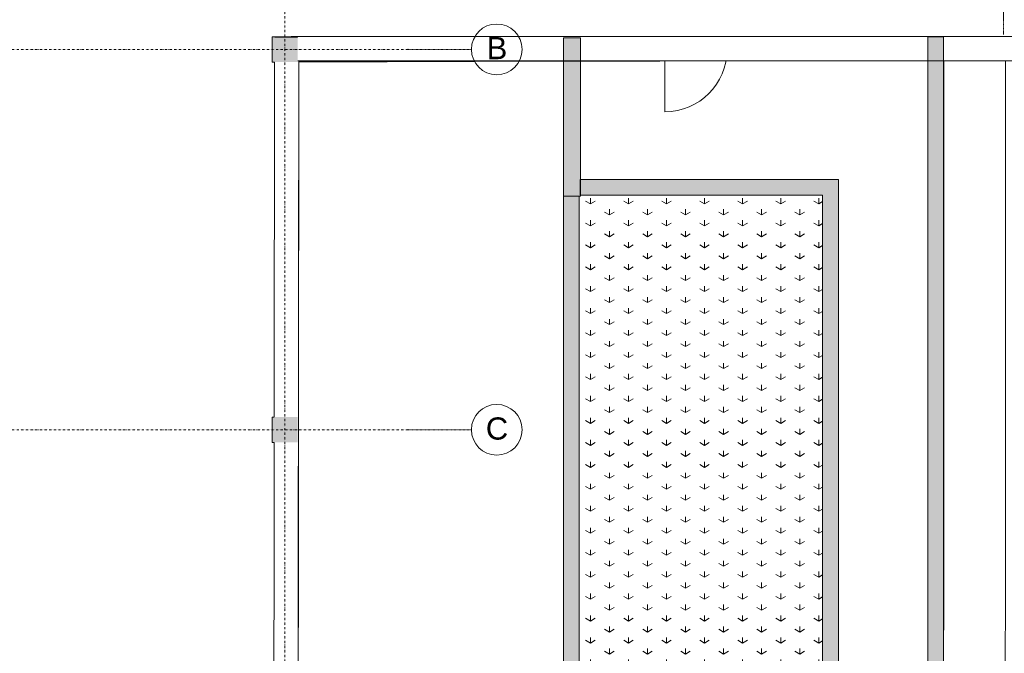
# Model space of a CAD drawing. Header units: centimetres. Extents: x -1589 to 108054, y -205274 to 31709.
# Tile 138 of 256: x 3120 to 4673, y 21244 to 22243. Entities that reach past the tile are written whole.
import ezdxf

# ---------------------------------------------------------------- set-up
doc = ezdxf.new("R2010")
doc.units = ezdxf.units.CM
doc.header["$LTSCALE"] = 0.01
doc.header["$MEASUREMENT"] = 0
for name, pattern in [('Krawędzie ukryte', [27, 20, -7]), ('Kropki i Kreski', [72, 36, -18, 0, -18]), ('Wipeout_Contour', [100, 0, -100])]:
    doc.linetypes.add(name, pattern=pattern)
for name, color, linetype in [('0_Teren', 7, 'Continuous'), ('2_słupy.ISTN', 7, 'Continuous'), ('2_umeblowanie.ISTN', 7, 'Continuous'), ('2_ściany zewnętrzne.ISTN', 7, 'Continuous'), ('3_wypełnienia.K_IR', 7, 'Continuous'), ('4_osie.ISTN', 7, 'Continuous')]:
    doc.layers.add(name, color=color, linetype=linetype)
doc.styles.add('GENERATED_STYLE_1', font='txt')

msp = doc.modelspace()

# ---------------------------------------------------------------- hatches: boundary and pattern name
at = {"layer": '2_ściany zewnętrzne.ISTN', "linetype": 'Continuous', "lineweight": 5}
for points in [[(3730.59496, 22215.69772), (3730.62948, 22177.69774), (3772.64657, 22177.73589), (3772.61206, 22215.73587)], [(3952.61198, 22215.8993), (3952.64649, 22177.89933), (4129.5519, 22178.05995), (4129.5174, 22216.05994)], [(4243.51735, 22216.16345), (4243.55186, 22178.16346), (4335.39885, 22178.24686), (4335.36434, 22216.24685)], [(4709.893, 22216.58692), (4515.36427, 22216.41029), (4515.39878, 22178.4103), (4709.92749, 22178.58693)], [(4129.53556, 22196.05995), (4137.53556, 22196.06721), (4137.52648, 22206.06721), (4129.52648, 22206.05994)], [(4243.52644, 22206.16346), (4235.52644, 22206.15619), (4235.53552, 22196.1562), (4243.53552, 22196.16346)], [(3550.61593, 22192.53429), (3550.62047, 22187.53429), (3558.12046, 22187.5411), (3558.11592, 22192.5411)], [(3558.63417, 22179.13742), (3558.63417, 22177.54157), (3560.22858, 22177.54301)], [(3640.62043, 22187.61601), (3640.61589, 22192.61601), (3633.11589, 22192.6092), (3633.12043, 22187.6092)], [(3640.61589, 22192.61601), (3640.62043, 22187.61601), (3648.12043, 22187.62282), (3648.11589, 22192.62282)], [(3730.62039, 22187.69773), (3730.61585, 22192.69773), (3723.11585, 22192.69092), (3723.12039, 22187.69092)], [(3772.63295, 22192.73588), (3772.63749, 22187.73588), (3780.13748, 22187.74269), (3780.13294, 22192.74269)], [(3862.63745, 22187.8176), (3862.63291, 22192.8176), (3855.13291, 22192.81079), (3855.13745, 22187.81079)], [(3862.63291, 22192.8176), (3862.63745, 22187.8176), (3870.13745, 22187.82441), (3870.13291, 22192.82441)], [(3952.63741, 22187.89932), (3952.63287, 22192.89932), (3945.13288, 22192.89251), (3945.13742, 22187.89251)], [(4335.38523, 22193.24686), (4335.38977, 22188.24686), (4342.88976, 22188.25367), (4342.88522, 22193.25367)], [(4425.38973, 22188.32858), (4425.38519, 22193.32858), (4417.88519, 22193.32177), (4417.88973, 22188.32177)], [(4425.38519, 22193.32858), (4425.38973, 22188.32858), (4432.88973, 22188.33539), (4432.88519, 22193.33539)], [(4515.38969, 22188.4103), (4515.38515, 22193.4103), (4507.88516, 22193.40349), (4507.8897, 22188.40349)], [(3522.22759, 22176.47928), (3522.19082, 22135.80745), (3560.19081, 22135.77309), (3560.22856, 22177.54302), (3558.63415, 22177.54157), (3558.63415, 22176.47928)], [(3550.19081, 22135.78213), (3545.19081, 22135.78665), (3545.18403, 22128.28665), (3550.18403, 22128.28213)], [(3550.10942, 22045.78216), (3545.10942, 22045.78669), (3545.10264, 22038.28669), (3550.10264, 22038.28217)], [(3545.10942, 22045.78669), (3550.10942, 22045.78216), (3550.1162, 22053.28216), (3545.1162, 22053.28668)], [(4385.96165, 21991.27673), (4003.78993, 21991.27673), (4003.78993, 21966.27673), (4385.96165, 21966.27673)], [(4385.96165, 21966.27673), (4410.96165, 21966.27673), (4410.96165, 21991.27673)], [(4385.96165, 21966.27673), (4410.96165, 21991.27673), (4385.96165, 21991.27673)], [(3545.02803, 21955.78672), (3550.02803, 21955.7822), (3550.03481, 21963.2822), (3545.03481, 21963.28672)], [(4002.47423, 21170.00648), (4002.47423, 21964.86724), (3977.47423, 21964.86724), (3977.47423, 21170.00648)], [(4385.96165, 21966.27673), (4385.96165, 21165.55438), (4410.96165, 21165.55438), (4410.96165, 21966.27673)], [(3522.02804, 21955.80752), (3522.00626, 21931.72257), (3560.00625, 21931.6882), (3560.02803, 21955.77316)], [(3550.00625, 21931.69725), (3545.00625, 21931.70177), (3544.99947, 21924.20177), (3549.99947, 21924.19725)], [(3549.92486, 21841.69729), (3544.92486, 21841.70181), (3544.91808, 21834.20181), (3549.91808, 21834.19729)], [(3544.92486, 21841.70181), (3549.92486, 21841.69729), (3549.93164, 21849.19728), (3544.93164, 21849.2018)], [(3521.84348, 21751.72264), (3521.81907, 21724.73056), (3559.81904, 21724.69619), (3559.84347, 21751.68828)], [(3544.84347, 21751.70184), (3549.84347, 21751.69732), (3549.85025, 21759.19732), (3544.85025, 21759.20184)], [(3549.81906, 21724.70524), (3544.81906, 21724.70977), (3544.81228, 21717.20977), (3549.81228, 21717.20525)], [(3544.73767, 21634.7098), (3549.73767, 21634.70528), (3549.74445, 21642.20528), (3544.74446, 21642.2098)], [(3521.685, 21576.47927), (3521.67235, 21562.48736), (3559.67233, 21562.45299), (3559.73767, 21634.69623), (3521.73769, 21634.7306), (3521.72119, 21616.47925), (3558.63419, 21616.47925), (3558.63419, 21576.47927)], [(3544.67234, 21562.46656), (3544.66556, 21554.96656), (3549.66556, 21554.96204), (3549.67234, 21562.46203)], [(3521.54699, 21423.87004), (3559.54698, 21423.83567), (3559.59094, 21472.45302), (3521.59095, 21472.48739)], [(3549.59095, 21472.46207), (3549.59773, 21479.96207), (3544.59773, 21479.96659), (3544.59095, 21472.46659)], [(3549.54698, 21423.84472), (3544.54699, 21423.84924), (3544.5402, 21416.34924), (3549.5402, 21416.34472)], [(3544.4656, 21333.84928), (3549.46559, 21333.84475), (3549.47238, 21341.34475), (3544.47238, 21341.34927)], [(3549.46559, 21333.84475), (3544.4656, 21333.84928), (3544.45881, 21326.34928), (3549.45881, 21326.34476)], [(3544.38421, 21243.84931), (3549.3842, 21243.84479), (3549.39099, 21251.34479), (3544.39099, 21251.34931)], [(3521.35462, 21211.14358), (3559.3546, 21211.10921), (3559.3842, 21243.83575), (3521.38421, 21243.87011)]]:
    msp.add_hatch(color=8, dxfattribs=at).paths.add_polyline_path(points)
at = {"layer": '3_wypełnienia.K_IR', "linetype": 'Continuous', "lineweight": 5}
h = msp.add_hatch(dxfattribs=at)
h.set_pattern_fill('Trawa___Zagospodarowanie', color=8, style=0, pattern_type=2)
h.set_pattern_definition([(90, (1e-13, 21225.39), (-60, 0), [8.66025, -25.98076]), (90, (30, 21242.71), (-60, 0), [8.66025, -25.98076]), (30, (1e-13, 21225.39), (-30, 51.9615), [8.66025, -25.98076]), (30, (1e-13, 21260.03), (-30, 51.9615), [8.66025, -25.98076]), (150, (1e-13, 21225.39), (30, 51.9615), [8.66025, -25.98076]), (150, (1e-13, 21260.03), (30, 51.9615), [8.66025, -25.98076])])
h.paths.add_polyline_path([(4002.57726, 21966.01665), (4002.47423, 21170.00648), (4385.96165, 21170.00648), (4385.96165, 21966.27673)])

# ---------------------------------------------------------------- linework, layer by layer
at = {"layer": '0_Teren', "color": 8, "linetype": 'Continuous', "lineweight": 5, "flags": 128}
for points in [[(3560.22763, 22176.48469), (3559.13217, 20392.41104), (4002.63173, 20382.14668), (3990.28685, 20972.65973), (3990.28685, 20972.5418), (3881.74942, 20972.5418), (3881.74942, 21145.00648), (3977.47057, 21145.00648), (3977.47424, 22177.898)], [(4551.80176, 20369.01991), (4551.80176, 22178.44336), (4004.47423, 22177.94639), (4004.57881, 21991.04931), (4410.96165, 21991.27673), (4410.96165, 20368.94109)], [(4577.20668, 22178.42663), (4576.79893, 20381.47639), (4674.12355, 20380.30998), (4674.56454, 22178.4033)]]:
    msp.add_lwpolyline(points, close=True, dxfattribs=at)
at = {"layer": '2_ściany zewnętrzne.ISTN', "color": 8, "linetype": 'Continuous', "lineweight": 5}
for p, q in [((3730.59497, 22215.69772), (3550.59504, 22215.53428)), ((3550.61593, 22192.53429), (3550.59504, 22215.53428)), ((3550.61593, 22192.53429), (3550.59504, 22215.53428)), ((3730.61585, 22192.69773), (3730.59497, 22215.69772)), ((3730.61585, 22192.69773), (3730.59497, 22215.69772)), ((3952.61199, 22215.89931), (3772.61206, 22215.73587)), ((3772.63295, 22192.73588), (3772.61206, 22215.73587)), ((3772.63295, 22192.73588), (3772.61206, 22215.73587)), ((3952.63287, 22192.89932), (3952.61199, 22215.89931)), ((3952.63287, 22192.89932), (3952.61199, 22215.89931)), ((4129.5174, 22216.05994), (4129.52648, 22206.05994)), ((4129.5174, 22216.05994), (4129.52648, 22206.05994)), ((4243.51736, 22216.16345), (4243.52644, 22206.16346)), ((4243.51736, 22216.16345), (4243.52644, 22206.16346)), ((4515.36427, 22216.41029), (4335.36434, 22216.24685)), ((4335.38523, 22193.24686), (4335.36434, 22216.24685)), ((4335.38523, 22193.24686), (4335.36434, 22216.24685)), ((4515.38515, 22193.4103), (4515.36427, 22216.41029)), ((4515.38515, 22193.4103), (4515.36427, 22216.41029)), ((4137.52648, 22206.06721), (4129.52648, 22206.05994)), ((4129.52648, 22206.05994), (4129.53556, 22196.05995)), ((4129.52648, 22206.05994), (4129.53556, 22196.05995)), ((4129.52648, 22206.05994), (4129.53556, 22196.05995)), ((4129.52648, 22206.05994), (4129.53556, 22196.05995)), ((4129.53556, 22196.05995), (4137.53556, 22196.06721)), ((4129.53556, 22196.05995), (4129.55191, 22178.05996)), ((4129.53556, 22196.05995), (4129.55191, 22178.05996)), ((4137.53556, 22196.06721), (4137.52648, 22206.06721)), ((4137.53556, 22196.06721), (4137.62454, 22098.06725)), ((4243.52644, 22206.16346), (4235.52644, 22206.15619)), ((4235.52644, 22206.15619), (4235.53552, 22196.1562)), ((4235.53552, 22196.1562), (4243.53552, 22196.16346)), ((4243.52644, 22206.16346), (4243.53552, 22196.16346)), ((4243.53552, 22196.16346), (4243.52644, 22206.16346)), ((4243.52644, 22206.16346), (4243.53552, 22196.16346)), ((4243.52644, 22206.16346), (4243.53552, 22196.16346)), ((4243.53552, 22196.16346), (4243.55186, 22178.16347)), ((4243.53552, 22196.16346), (4243.55186, 22178.16347)), ((3550.61593, 22192.53429), (3558.11592, 22192.5411)), ((3550.62047, 22187.53429), (3550.61593, 22192.53429)), ((3550.62047, 22187.53429), (3550.61593, 22192.53429)), ((3550.62047, 22187.53429), (3550.61593, 22192.53429)), ((3558.12046, 22187.5411), (3550.62047, 22187.53429)), ((3550.62955, 22177.5343), (3550.62047, 22187.53429)), ((3550.62955, 22177.5343), (3550.62047, 22187.53429)), ((3558.11592, 22192.5411), (3633.11589, 22192.6092)), ((3558.11592, 22192.5411), (3558.12046, 22187.5411)), ((3633.12043, 22187.6092), (3558.12046, 22187.5411)), ((3633.11589, 22192.6092), (3640.61589, 22192.61601)), ((3633.12043, 22187.6092), (3633.11589, 22192.6092)), ((3640.62043, 22187.61601), (3633.12043, 22187.6092)), ((3640.61589, 22192.61601), (3648.11589, 22192.62282)), ((3648.12043, 22187.62282), (3640.62043, 22187.61601)), ((3648.11589, 22192.62282), (3723.11585, 22192.69092)), ((3648.11589, 22192.62282), (3648.12043, 22187.62282)), ((3723.12039, 22187.69092), (3648.12043, 22187.62282)), ((3723.11585, 22192.69092), (3730.61585, 22192.69773)), ((3723.12039, 22187.69092), (3723.11585, 22192.69092)), ((3730.62039, 22187.69773), (3723.12039, 22187.69092)), ((3730.62039, 22187.69773), (3730.61585, 22192.69773)), ((3730.62039, 22187.69773), (3730.61585, 22192.69773)), ((3730.62039, 22187.69773), (3730.61585, 22192.69773)), ((3730.62947, 22177.69774), (3730.62039, 22187.69773)), ((3730.62947, 22177.69774), (3730.62039, 22187.69773)), ((3772.63295, 22192.73588), (3780.13294, 22192.74269)), ((3772.63749, 22187.73588), (3772.63295, 22192.73588)), ((3772.63749, 22187.73588), (3772.63295, 22192.73588)), ((3772.63749, 22187.73588), (3772.63295, 22192.73588)), ((3780.13748, 22187.74269), (3772.63749, 22187.73588)), ((3772.64657, 22177.73589), (3772.63749, 22187.73588)), ((3772.64657, 22177.73589), (3772.63749, 22187.73588)), ((3780.13294, 22192.74269), (3855.13291, 22192.81079)), ((3780.13294, 22192.74269), (3780.13748, 22187.74269)), ((3855.13745, 22187.81079), (3780.13748, 22187.74269)), ((3855.13291, 22192.81079), (3862.63291, 22192.8176)), ((3855.13745, 22187.81079), (3855.13291, 22192.81079)), ((3862.63745, 22187.8176), (3855.13745, 22187.81079)), ((3862.63291, 22192.8176), (3870.13291, 22192.82441)), ((3870.13745, 22187.82441), (3862.63745, 22187.8176)), ((3870.13291, 22192.82441), (3945.13288, 22192.89251)), ((3870.13291, 22192.82441), (3870.13745, 22187.82441)), ((3945.13742, 22187.89251), (3870.13745, 22187.82441)), ((3945.13288, 22192.89251), (3952.63287, 22192.89932)), ((3945.13742, 22187.89251), (3945.13288, 22192.89251)), ((3952.63741, 22187.89932), (3945.13742, 22187.89251)), ((3952.63741, 22187.89932), (3952.63287, 22192.89932)), ((3952.63741, 22187.89932), (3952.63287, 22192.89932)), ((3952.63741, 22187.89932), (3952.63287, 22192.89932)), ((3952.64649, 22177.89933), (3952.63741, 22187.89932)), ((3952.64649, 22177.89933), (3952.63741, 22187.89932)), ((4335.38523, 22193.24686), (4342.88522, 22193.25367)), ((4335.38977, 22188.24686), (4335.38523, 22193.24686)), ((4335.38977, 22188.24686), (4335.38523, 22193.24686)), ((4335.38977, 22188.24686), (4335.38523, 22193.24686)), ((4342.88976, 22188.25367), (4335.38977, 22188.24686)), ((4335.39885, 22178.24686), (4335.38977, 22188.24686)), ((4335.39885, 22178.24686), (4335.38977, 22188.24686)), ((4342.88522, 22193.25367), (4417.88519, 22193.32177)), ((4342.88522, 22193.25367), (4342.88976, 22188.25367)), ((4417.88973, 22188.32177), (4342.88976, 22188.25367)), ((4417.88519, 22193.32177), (4425.38519, 22193.32858)), ((4417.88973, 22188.32177), (4417.88519, 22193.32177)), ((4425.38973, 22188.32858), (4417.88973, 22188.32177)), ((4425.38519, 22193.32858), (4432.88519, 22193.33539)), ((4432.88973, 22188.33539), (4425.38973, 22188.32858)), ((4432.88519, 22193.33539), (4507.88516, 22193.40349)), ((4432.88519, 22193.33539), (4432.88973, 22188.33539)), ((4507.8897, 22188.40349), (4432.88973, 22188.33539)), ((4507.88516, 22193.40349), (4515.38515, 22193.4103)), ((4507.8897, 22188.40349), (4507.88516, 22193.40349)), ((4515.38969, 22188.4103), (4507.8897, 22188.40349)), ((4515.38969, 22188.4103), (4515.38515, 22193.4103)), ((4515.38969, 22188.4103), (4515.38515, 22193.4103)), ((4515.38969, 22188.4103), (4515.38515, 22193.4103)), ((4515.39877, 22178.4103), (4515.38969, 22188.4103)), ((4515.39877, 22178.4103), (4515.38969, 22188.4103)), ((3730.62947, 22177.69774), (3550.62955, 22177.5343)), ((3952.64649, 22177.89933), (3772.64657, 22177.73589)), ((4515.39877, 22178.4103), (4335.39885, 22178.24686)), ((3522.19082, 22135.80745), (3522.02804, 21955.80752)), ((3545.19081, 22135.78665), (3522.19082, 22135.80745)), ((3545.19081, 22135.78665), (3522.19082, 22135.80745)), ((3545.18403, 22128.28665), (3545.19081, 22135.78665)), ((3550.19081, 22135.78213), (3545.19081, 22135.78665)), ((3550.19081, 22135.78213), (3545.19081, 22135.78665)), ((3550.19081, 22135.78213), (3545.19081, 22135.78665)), ((3550.19081, 22135.78213), (3550.18403, 22128.28213)), ((3560.19081, 22135.77308), (3550.19081, 22135.78213)), ((3560.19081, 22135.77308), (3550.19081, 22135.78213)), ((3560.19081, 22135.77308), (3560.02803, 21955.77316)), ((3545.1162, 22053.28668), (3545.18403, 22128.28665)), ((3550.18403, 22128.28213), (3545.18403, 22128.28665)), ((3550.18403, 22128.28213), (3550.1162, 22053.28216)), ((3545.10264, 22038.28669), (3545.10942, 22045.78669)), ((3545.10942, 22045.78669), (3545.1162, 22053.28668)), ((3545.1162, 22053.28668), (3550.1162, 22053.28216)), ((3550.10942, 22045.78216), (3550.10264, 22038.28217)), ((3550.1162, 22053.28216), (3550.10942, 22045.78216)), ((3545.03481, 21963.28672), (3545.10264, 22038.28669)), ((3550.10264, 22038.28217), (3545.10264, 22038.28669)), ((3550.10264, 22038.28217), (3550.03481, 21963.2822)), ((3545.02803, 21955.78672), (3545.03481, 21963.28672)), ((3545.03481, 21963.28672), (3550.03481, 21963.2822)), ((3550.03481, 21963.2822), (3550.02803, 21955.7822)), ((3545.02803, 21955.78672), (3522.02804, 21955.80752)), ((3545.02803, 21955.78672), (3522.02804, 21955.80752)), ((3550.02803, 21955.7822), (3545.02803, 21955.78672)), ((3550.02803, 21955.7822), (3545.02803, 21955.78672)), ((3550.02803, 21955.7822), (3545.02803, 21955.78672)), ((3560.02803, 21955.77316), (3550.02803, 21955.7822)), ((3560.02803, 21955.77316), (3550.02803, 21955.7822)), ((3522.00626, 21931.72257), (3521.84348, 21751.72264)), ((3545.00625, 21931.70177), (3522.00626, 21931.72257)), ((3545.00625, 21931.70177), (3522.00626, 21931.72257)), ((3544.99947, 21924.20177), (3545.00625, 21931.70177)), ((3550.00625, 21931.69725), (3545.00625, 21931.70177)), ((3550.00625, 21931.69725), (3545.00625, 21931.70177)), ((3550.00625, 21931.69725), (3545.00625, 21931.70177)), ((3550.00625, 21931.69725), (3549.99947, 21924.19725)), ((3560.00625, 21931.68821), (3550.00625, 21931.69725)), ((3560.00625, 21931.68821), (3550.00625, 21931.69725)), ((3560.00625, 21931.68821), (3559.84347, 21751.68828)), ((3544.93164, 21849.2018), (3544.99947, 21924.20177)), ((3549.99947, 21924.19725), (3544.99947, 21924.20177)), ((3549.99947, 21924.19725), (3549.93164, 21849.19728)), ((3544.91808, 21834.20181), (3544.92486, 21841.70181)), ((3544.92486, 21841.70181), (3544.93164, 21849.2018)), ((3544.93164, 21849.2018), (3549.93164, 21849.19728)), ((3549.92486, 21841.69729), (3549.91808, 21834.19729)), ((3549.93164, 21849.19728), (3549.92486, 21841.69729)), ((3544.85025, 21759.20184), (3544.91808, 21834.20181)), ((3549.91808, 21834.19729), (3544.91808, 21834.20181)), ((3549.91808, 21834.19729), (3549.85025, 21759.19732)), ((3544.84347, 21751.70184), (3521.84348, 21751.72264)), ((3544.84347, 21751.70184), (3521.84348, 21751.72264)), ((3544.84347, 21751.70184), (3544.85025, 21759.20184)), ((3549.84347, 21751.69732), (3544.84347, 21751.70184)), ((3549.84347, 21751.69732), (3544.84347, 21751.70184)), ((3549.84347, 21751.69732), (3544.84347, 21751.70184)), ((3544.85025, 21759.20184), (3549.85025, 21759.19732)), ((3549.85025, 21759.19732), (3549.84347, 21751.69732)), ((3559.84347, 21751.68828), (3549.84347, 21751.69732)), ((3559.84347, 21751.68828), (3549.84347, 21751.69732)), ((3521.81907, 21724.73057), (3521.73768, 21634.7306)), ((3544.81906, 21724.70977), (3521.81907, 21724.73057)), ((3544.81906, 21724.70977), (3521.81907, 21724.73057)), ((3544.74446, 21642.2098), (3544.81228, 21717.20977)), ((3544.81228, 21717.20977), (3544.81906, 21724.70977)), ((3549.81228, 21717.20525), (3544.81228, 21717.20977)), ((3549.81906, 21724.70524), (3544.81906, 21724.70977)), ((3549.81906, 21724.70524), (3544.81906, 21724.70977)), ((3549.81906, 21724.70524), (3544.81906, 21724.70977)), ((3549.81228, 21717.20525), (3549.74445, 21642.20528)), ((3549.81906, 21724.70524), (3549.81228, 21717.20525)), ((3559.81906, 21724.6962), (3549.81906, 21724.70524)), ((3559.81906, 21724.6962), (3549.81906, 21724.70524)), ((3559.81906, 21724.6962), (3559.73767, 21634.69624)), ((3544.73767, 21634.7098), (3544.74446, 21642.2098)), ((3544.74446, 21642.2098), (3549.74445, 21642.20528)), ((3549.74445, 21642.20528), (3549.73767, 21634.70528)), ((3544.73767, 21634.7098), (3521.73768, 21634.7306)), ((3544.73767, 21634.7098), (3521.73768, 21634.7306)), ((3549.73767, 21634.70528), (3544.73767, 21634.7098)), ((3549.73767, 21634.70528), (3544.73767, 21634.7098)), ((3549.73767, 21634.70528), (3544.73767, 21634.7098)), ((3559.73767, 21634.69624), (3549.73767, 21634.70528)), ((3559.73767, 21634.69624), (3549.73767, 21634.70528)), ((3521.59096, 21472.48739), (3521.67235, 21562.48736)), ((3544.67234, 21562.46656), (3521.67235, 21562.48736)), ((3544.67234, 21562.46656), (3521.67235, 21562.48736)), ((3544.67234, 21562.46656), (3544.66556, 21554.96656)), ((3549.67234, 21562.46203), (3544.67234, 21562.46656)), ((3549.67234, 21562.46203), (3544.67234, 21562.46656)), ((3549.67234, 21562.46203), (3544.67234, 21562.46656)), ((3549.66556, 21554.96204), (3549.67234, 21562.46203)), ((3559.67233, 21562.45299), (3549.67234, 21562.46203)), ((3559.67233, 21562.45299), (3549.67234, 21562.46203)), ((3559.59095, 21472.45303), (3559.67233, 21562.45299)), ((3544.66556, 21554.96656), (3544.59773, 21479.96659)), ((3544.66556, 21554.96656), (3549.66556, 21554.96204)), ((3549.59773, 21479.96207), (3549.66556, 21554.96204)), ((3544.59095, 21472.46659), (3521.59096, 21472.48739)), ((3544.59095, 21472.46659), (3521.59096, 21472.48739)), ((3544.59773, 21479.96659), (3544.59095, 21472.46659)), ((3549.59095, 21472.46207), (3544.59095, 21472.46659)), ((3549.59095, 21472.46207), (3544.59095, 21472.46659)), ((3549.59095, 21472.46207), (3544.59095, 21472.46659)), ((3549.59773, 21479.96207), (3544.59773, 21479.96659)), ((3549.59095, 21472.46207), (3549.59773, 21479.96207)), ((3559.59095, 21472.45303), (3549.59095, 21472.46207)), ((3559.59095, 21472.45303), (3549.59095, 21472.46207)), ((3521.54699, 21423.87004), (3521.38422, 21243.87011)), ((3544.54699, 21423.84924), (3521.54699, 21423.87004)), ((3544.54699, 21423.84924), (3521.54699, 21423.87004)), ((3544.5402, 21416.34924), (3544.54699, 21423.84924)), ((3549.54698, 21423.84472), (3544.54699, 21423.84924)), ((3549.54698, 21423.84472), (3544.54699, 21423.84924)), ((3549.54698, 21423.84472), (3544.54699, 21423.84924)), ((3549.54698, 21423.84472), (3549.5402, 21416.34472)), ((3559.54698, 21423.83567), (3549.54698, 21423.84472)), ((3559.54698, 21423.83567), (3549.54698, 21423.84472)), ((3559.54698, 21423.83567), (3559.3842, 21243.83575)), ((3544.47238, 21341.34927), (3544.5402, 21416.34924)), ((3549.5402, 21416.34472), (3544.5402, 21416.34924)), ((3549.5402, 21416.34472), (3549.47238, 21341.34475)), ((3544.4656, 21333.84928), (3544.47238, 21341.34927)), ((3544.47238, 21341.34927), (3549.47238, 21341.34475)), ((3549.47238, 21341.34475), (3549.46559, 21333.84475)), ((3544.39099, 21251.34931), (3544.45881, 21326.34928)), ((3544.45881, 21326.34928), (3544.4656, 21333.84928)), ((3549.45881, 21326.34476), (3544.45881, 21326.34928)), ((3549.45881, 21326.34476), (3549.39099, 21251.34479)), ((3549.46559, 21333.84475), (3549.45881, 21326.34476)), ((3544.38421, 21243.84931), (3544.39099, 21251.34931)), ((3544.39099, 21251.34931), (3549.39099, 21251.34479)), ((3549.39099, 21251.34479), (3549.3842, 21243.84479)), ((3544.38421, 21243.84931), (3521.38422, 21243.87011)), ((3544.38421, 21243.84931), (3521.38422, 21243.87011)), ((3549.3842, 21243.84479), (3544.38421, 21243.84931)), ((3549.3842, 21243.84479), (3544.38421, 21243.84931)), ((3549.3842, 21243.84479), (3544.38421, 21243.84931)), ((3559.3842, 21243.83575), (3549.3842, 21243.84479)), ((3559.3842, 21243.83575), (3549.3842, 21243.84479))]:
    msp.add_line(p, q, dxfattribs=at)
at = {"layer": '2_ściany zewnętrzne.ISTN', "color": 8, "linetype": 'Continuous', "lineweight": 5, "flags": 128}
for points in [[(3772.61206, 22215.73587), (3730.59497, 22215.69772)], [(4129.51741, 22216.05994), (3952.61199, 22215.89931)], [(4335.36434, 22216.24685), (4243.51736, 22216.16345)], [(4709.89299, 22216.58692), (4515.36427, 22216.41029)], [(3522.2276, 22176.47929), (3522.19082, 22135.80744)], [(3560.19081, 22135.77307), (3560.22858, 22177.54301)], [(3730.62948, 22177.69774), (3772.64658, 22177.73589)], [(3952.64649, 22177.89933), (4129.55191, 22178.05996)], [(4243.55187, 22178.16347), (4335.39885, 22178.24686)], [(4515.39878, 22178.4103), (4709.92749, 22178.58693)], [(4385.96165, 21991.27673), (4003.78993, 21991.27673)], [(4003.78993, 21991.27673), (4003.78993, 21966.27673)], [(4410.96165, 21991.27673), (4385.96165, 21991.27673)], [(4410.96165, 21165.55438), (4410.96165, 21991.27673)], [(4002.47423, 21964.86724), (3977.47423, 21964.86724)], [(3977.47423, 21964.86724), (3977.47423, 21170.00648)], [(3977.47423, 21964.86724), (4004.47423, 21964.86724)], [(4002.47423, 21170.00648), (4002.47423, 21964.86724)], [(4003.78993, 21966.27673), (4385.96165, 21966.27673)], [(4385.96165, 21966.27673), (4385.96165, 21165.55438)], [(3522.02804, 21955.80751), (3522.00626, 21931.72256)], [(3560.00625, 21931.68821), (3560.02803, 21955.77316)], [(3521.84348, 21751.72264), (3521.81907, 21724.73057)], [(3559.81906, 21724.6962), (3559.84347, 21751.68828)], [(3521.73768, 21634.73061), (3521.72118, 21616.47926)], [(3559.67233, 21562.45299), (3559.73767, 21634.69624)], [(3521.685, 21576.47927), (3521.67235, 21562.48735)], [(3521.59096, 21472.48739), (3521.54699, 21423.87003)], [(3559.54698, 21423.83567), (3559.59095, 21472.45303)], [(3521.38422, 21243.8701), (3521.35462, 21211.14357)]]:
    msp.add_lwpolyline(points, dxfattribs=at)
at = {"layer": '2_ściany zewnętrzne.ISTN', "color": 8, "linetype": 'Continuous', "lineweight": 5}
msp.add_arc((4137.53556, 22196.06721), 98, 270.05202422, 0.05202422, dxfattribs=at)
at = {"layer": '4_osie.ISTN', "color": 7, "linetype": 'Kropki i Kreski', "lineweight": 0}
msp.add_line((3732.51489, 21596.47927), (3832.51489, 21596.47927), dxfattribs=at)
at = {"layer": '4_osie.ISTN', "color": 7, "linetype": 'Continuous', "lineweight": 0}
msp.add_circle((3872.51489, 21596.47927), 40, dxfattribs=at)
at = {"layer": '4_osie.ISTN', "color": 7, "linetype": 'Kropki i Kreski', "lineweight": 0}
msp.add_point((3732.51489, 21596.47927), dxfattribs=at)
msp.add_point((3732.51489, 21596.47927), dxfattribs=at)

# ---------------------------------------------------------------- texts
at = {"layer": '4_osie.ISTN', "color": 7, "lineweight": 0, "insert": (3855.23484, 21598.19132), "char_height": 35, "attachment_point": 4, "style": 'GENERATED_STYLE_1'}
msp.add_mtext('\\A1;{\\pql;\\pt0;\\fArial|b0|i0|c238|p38;C}', dxfattribs=at)

# ---------------------------------------------------------------- next in the draw order: wipeouts: each hides what was drawn before it
at = {"color": 8, "linetype": 'Wipeout_Contour', "lineweight": 5, "ltscale": 54060.491522}
msp.add_wipeout([(3520.63803, 20416.47927), (3558.63417, 20416.47927), (3558.63414, 20412.20405), (3560.26289, 22215.47425), (3558.63417, 22215.47573), (3558.63417, 22176.47927), (3522.22765, 22176.47927), (3521.72185, 21616.47925), (3558.63417, 21616.47925), (3558.63417, 21576.47925), (3521.68574, 21576.47925), (3521.17994, 21016.47926), (3558.63417, 21016.47926), (3558.63417, 20976.47926), (3521.1438, 20976.47926)], dxfattribs=at).dxf.layer = '2_ściany zewnętrzne.ISTN'

# ---------------------------------------------------------------- next in the draw order: linework, layer by layer
at = {"layer": '2_ściany zewnętrzne.ISTN', "color": 8, "linetype": 'Continuous', "lineweight": 5, "flags": 128}
for points in [[(3558.63416, 20412.20405), (3560.26288, 22215.47423)], [(3560.26288, 22215.47423), (3558.63417, 22215.47571)], [(3522.22765, 22176.47928), (3521.72185, 21616.47927)], [(3521.68572, 21576.47928), (3521.17993, 21016.47928)]]:
    msp.add_lwpolyline(points, dxfattribs=at)

# ---------------------------------------------------------------- next in the draw order: wipeouts: each hides what was drawn before it
at = {"color": 8, "linetype": 'Wipeout_Contour', "lineweight": 5, "ltscale": 14158.932277}
msp.add_wipeout([(3518.63417, 21576.47926), (3521.68574, 21576.47926), (3521.72185, 21616.47927), (3518.63417, 21616.47927)], dxfattribs=at).dxf.layer = '2_słupy.ISTN'
at = {"color": 8, "linetype": 'Wipeout_Contour', "lineweight": 5, "ltscale": 24366.60795}
msp.add_wipeout([(3548.63418, 22216.55242), (3548.63418, 22216.47927), (3558.63417, 22216.47927), (3558.63417, 22178.55241), (4709.89299, 22178.55241), (4709.89299, 22216.55242)], dxfattribs=at).dxf.layer = '2_ściany zewnętrzne.ISTN'

# ---------------------------------------------------------------- next in the draw order: hatches: boundary and pattern name
at = {"layer": '2_ściany zewnętrzne.ISTN', "linetype": 'Continuous', "lineweight": 5}
for points in [[(4004.47423, 21964.86724), (4004.47423, 22214.50745), (3977.47423, 22214.50745), (3977.47423, 21964.86724)], [(4551.80176, 22216.41586), (4551.80176, 20369.01991), (4576.80176, 20369.01991), (4576.80176, 22216.41586)]]:
    msp.add_hatch(color=8, dxfattribs=at).paths.add_polyline_path(points)

# ---------------------------------------------------------------- next in the draw order: linework, layer by layer
at = {"layer": '2_umeblowanie.ISTN', "color": 8, "linetype": 'Krawędzie ukryte', "lineweight": 5}
msp.add_lwpolyline([(4671.06906, 22219.98885), (4670.12387, 22785.09494)], dxfattribs=at)
at = {"layer": '2_ściany zewnętrzne.ISTN', "color": 8, "linetype": 'Continuous', "lineweight": 5, "flags": 128}
for points in [[(4709.89299, 22216.55241), (3548.63417, 22216.55241)], [(4004.47423, 22214.50745), (3977.47423, 22214.50745)], [(3977.47423, 22214.50745), (3977.47423, 21964.86724)], [(4004.47423, 21964.86724), (4004.47423, 22214.50745)], [(4551.80176, 22216.41586), (4551.80176, 20369.01991)], [(4576.80176, 22216.41586), (4551.80176, 22216.41586)], [(4576.80176, 20393.97731), (4576.80176, 22216.41586)], [(3558.63417, 22178.55241), (4709.89299, 22178.55241)]]:
    msp.add_lwpolyline(points, dxfattribs=at)
at = {"layer": '4_osie.ISTN', "color": 7, "linetype": 'Kropki i Kreski', "lineweight": 0}
msp.add_line((3732.51489, 22196.47927), (3832.51489, 22196.47927), dxfattribs=at)
at = {"layer": '4_osie.ISTN', "color": 7, "linetype": 'Continuous', "lineweight": 0}
msp.add_circle((3872.51489, 22196.47927), 40, dxfattribs=at)
at = {"layer": '4_osie.ISTN', "color": 7, "linetype": 'Kropki i Kreski', "lineweight": 0}
msp.add_point((3732.51489, 22196.47927), dxfattribs=at)
msp.add_point((3732.51489, 22196.47927), dxfattribs=at)

# ---------------------------------------------------------------- next in the draw order: texts
at = {"layer": '4_osie.ISTN', "color": 7, "lineweight": 0, "insert": (3856.51484, 22198.47932), "char_height": 35, "attachment_point": 4, "style": 'GENERATED_STYLE_1'}
msp.add_mtext('\\A1;{\\pql;\\pt0;\\fArial|b0|i0|c238|p38;B}', dxfattribs=at)

# ---------------------------------------------------------------- next in the draw order: wipeouts: each hides what was drawn before it
at = {"color": 8, "linetype": 'Wipeout_Contour', "lineweight": 5, "ltscale": 14238.481177}
msp.add_wipeout([(3521.72185, 21616.47927), (3521.68574, 21576.47926), (3558.63417, 21576.47926), (3558.63417, 21616.47927)], dxfattribs=at).dxf.layer = '2_słupy.ISTN'

# ---------------------------------------------------------------- next in the draw order: hatches: boundary and pattern name
at = {"layer": '2_słupy.ISTN', "linetype": 'Continuous', "lineweight": 5}
for points in [[(3518.63417, 21576.47927), (3521.685, 21576.47927), (3521.72118, 21616.47928), (3518.63417, 21616.47928)], [(3521.72118, 21616.47928), (3521.685, 21576.47927), (3558.63418, 21576.47927), (3558.63418, 21616.47928)]]:
    msp.add_hatch(color=8, dxfattribs=at).paths.add_polyline_path(points)

# ---------------------------------------------------------------- next in the draw order: linework, layer by layer
at = {"layer": '2_słupy.ISTN', "color": 8, "linetype": 'Continuous', "lineweight": 5, "flags": 128}
for points in [[(3521.72118, 21616.47928), (3518.63417, 21616.47928), (3518.63417, 21576.47927)], [(3521.72185, 21616.47927), (3518.63417, 21616.47927), (3518.63417, 21576.47926)], [(3518.63417, 21576.47927), (3521.685, 21576.47927)], [(3518.63417, 21576.47926), (3521.68574, 21576.47926)]]:
    msp.add_lwpolyline(points, dxfattribs=at)
at = {"layer": '4_osie.ISTN', "color": 7, "linetype": 'Kropki i Kreski', "lineweight": 0, "ltscale": 10}
msp.add_line((3732.51489, 21596.47927), (-339.90098, 21596.47927), dxfattribs=at)

# ---------------------------------------------------------------- next in the draw order: wipeouts: each hides what was drawn before it
at = {"color": 8, "linetype": 'Wipeout_Contour', "lineweight": 5, "ltscale": 21977.205164}
msp.add_wipeout([(3518.63417, 22216.47927), (3518.63417, 22176.47927), (3522.22765, 22176.47927), (3522.2629, 22215.50855), (3548.63418, 22215.48473), (3548.63418, 22216.47927)], dxfattribs=at).dxf.layer = '2_słupy.ISTN'

# ---------------------------------------------------------------- next in the draw order: wipeouts: each hides what was drawn before it
at = {"color": 8, "linetype": 'Wipeout_Contour', "lineweight": 5, "ltscale": 14756.469348}
msp.add_wipeout([(3548.63417, 22215.48473), (3558.63416, 22215.47573), (3558.63416, 22216.47927), (3548.63417, 22216.47927)], dxfattribs=at).dxf.layer = '2_słupy.ISTN'

# ---------------------------------------------------------------- next in the draw order: wipeouts: each hides what was drawn before it
at = {"color": 8, "linetype": 'Wipeout_Contour', "lineweight": 5, "ltscale": 22032.677038}
msp.add_wipeout([(3522.22765, 22176.47927), (3558.63417, 22176.47927), (3558.63417, 22178.55241), (3548.63418, 22178.55241), (3548.63418, 22215.48473), (3522.2629, 22215.50855)], dxfattribs=at).dxf.layer = '2_słupy.ISTN'

# ---------------------------------------------------------------- next in the draw order: hatches: boundary and pattern name
at = {"layer": '2_słupy.ISTN', "linetype": 'Continuous', "lineweight": 5}
msp.add_hatch(color=8, dxfattribs=at).paths.add_polyline_path([(3522.26284, 22215.43969), (3522.3317, 22215.43975), (3522.26289, 22215.50855)])

# ---------------------------------------------------------------- next in the draw order: linework, layer by layer
at = {"layer": '2_słupy.ISTN', "color": 8, "linetype": 'Continuous', "lineweight": 5, "flags": 128}
msp.add_lwpolyline([(3518.63417, 22216.47927), (3518.63417, 22176.47927), (3522.22765, 22176.47927)], dxfattribs=at)
at = {"layer": '4_osie.ISTN', "color": 7, "linetype": 'Kropki i Kreski', "lineweight": 0, "ltscale": 10}
msp.add_line((3538.63417, 19902.02612), (3538.63417, 23622.03555), dxfattribs=at)

# ---------------------------------------------------------------- next in the draw order: wipeouts: each hides what was drawn before it
at = {"color": 8, "linetype": 'Wipeout_Contour', "lineweight": 5, "ltscale": 14736.449631}
msp.add_wipeout([(3548.63417, 22178.55241), (3558.63416, 22178.55241), (3558.63416, 22215.47573), (3548.63417, 22215.48476)], dxfattribs=at).dxf.layer = '2_słupy.ISTN'

# ---------------------------------------------------------------- next in the draw order: hatches: boundary and pattern name
at = {"layer": '2_słupy.ISTN', "linetype": 'Continuous', "lineweight": 5}
for points in [[(3558.63416, 22216.47927), (3518.63417, 22216.47927), (3518.63417, 22176.47928), (3522.2276, 22176.47928), (3522.22853, 22177.50851), (3522.26284, 22215.43969), (3522.26289, 22215.50855), (3558.63416, 22215.54158)], [(3522.22854, 22177.50852), (3558.63416, 22177.54157), (3558.63416, 22179.13741), (3522.3317, 22215.43975), (3522.26284, 22215.43969)], [(3522.2629, 22215.50855), (3522.33171, 22215.43975), (3558.63417, 22179.13742), (3558.63417, 22215.54158)], [(3522.22853, 22177.50851), (3522.2276, 22176.47928), (3558.63416, 22176.47928), (3558.63416, 22177.54157)]]:
    msp.add_hatch(color=8, dxfattribs=at).paths.add_polyline_path(points)

# ---------------------------------------------------------------- next in the draw order: linework, layer by layer
at = {"layer": '2_słupy.ISTN', "color": 8, "linetype": 'Continuous', "lineweight": 5, "flags": 128}
for points in [[(3548.63418, 22216.47927), (3518.63417, 22216.47927)], [(3558.63416, 22216.47927), (3518.63417, 22216.47927), (3518.63417, 22176.47928), (3522.2276, 22176.47928)], [(3558.63416, 22215.54158), (3558.63416, 22216.47927)]]:
    msp.add_lwpolyline(points, dxfattribs=at)
at = {"layer": '4_osie.ISTN', "color": 7, "linetype": 'Kropki i Kreski', "lineweight": 0, "ltscale": 10}
msp.add_line((3732.51489, 22196.47927), (-339.90098, 22196.47927), dxfattribs=at)

doc.saveas('drawing.dxf')
